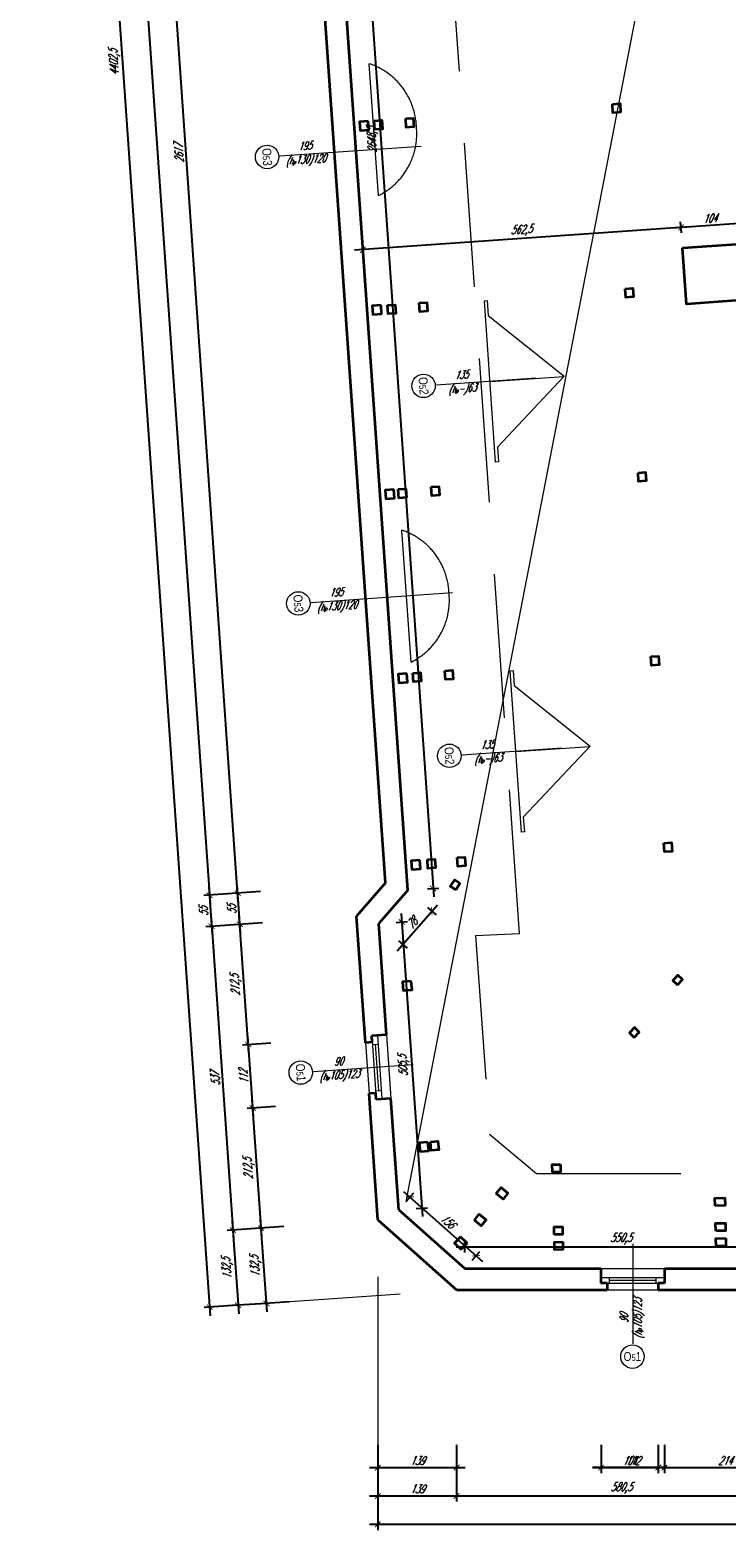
# Model space of a CAD drawing. Header units: millimetres. Extents: x 402 to 79005, y -7782 to 89952.
# Tile 1 of 256: x 21467 to 22695, y 6156 to 8801. Entities that reach past the tile are written whole.
import ezdxf

# ---------------------------------------------------------------- set-up
doc = ezdxf.new("R2010")
doc.units = ezdxf.units.MM
doc.header["$LTSCALE"] = 10
doc.linetypes.add('DASHED', pattern=[19.05, 12.7, -6.35])
doc.layers.get('0').update_dxf_attribs({"lineweight": 0})
doc.layers.get('Defpoints').update_dxf_attribs({"color": 253})
for name, color, linetype, lineweight in [('01-2_konstrukcja dachu', 253, 'Continuous', 35), ('01_ściany', 253, 'Continuous', 35), ('03-01_okna', 253, 'Continuous', 15), ('04-1_widok', 253, 'Continuous', 5), ('04-2_nad', 253, 'DASHED', 5), ('05-01_wymiary', 253, 'Continuous', 5), ('05-03_opis', 253, 'Continuous', 5)]:
    doc.layers.add(name, color=color, linetype=linetype, lineweight=lineweight)
doc.styles.add('ariel', font='ARIAL.TTF', dxfattribs={"width": 0.8})
doc.styles.add('ariel_wym', font='simplex.shx', dxfattribs={"width": 0.65, "oblique": 25})
doc.dimstyles.new('ariel 50', dxfattribs={"dimtxt": 15, "dimasz": 10, "dimexe": 10, "dimexo": 0, "dimgap": 5, "dimtad": 1, "dimdec": 1, "dimrnd": 0.5, "dimtxsty": 'ariel_wym', "dimblk": 'ARCHTICK', "dimcen": 2.5, "dimdle": 15, "dimazin": 0, "dimtfac": 1, "dimtdec": 1, "dimtix": 1, "dimtmove": 0, "dimatfit": 3, "dimldrblk": 'DOT', "dimfxl": 0, "dimarcsym": 0})
doc.dimstyles.new('ariel 50 wnętrze', dxfattribs={"dimtxt": 15, "dimasz": 10, "dimexe": 10, "dimexo": 0, "dimgap": 5, "dimtad": 1, "dimdec": 1, "dimrnd": 0.5, "dimtxsty": 'ariel_wym', "dimblk": 'ARCHTICK', "dimcen": 2.5, "dimdle": 15, "dimazin": 0, "dimtfac": 1, "dimtdec": 1, "dimtix": 1, "dimtmove": 0, "dimatfit": 3, "dimldrblk": 'DOT', "dimfxl": 0, "dimarcsym": 0})

# ---------------------------------------------------------------- blocks, each defined once
blk = doc.blocks.new('_ArchTick')
at = {"color": 0, "linetype": 'ByBlock', "const_width": 0.15}
blk.add_lwpolyline([(-0.5, -0.5), (0.5, 0.5)], dxfattribs=at)
blk = doc.blocks.new('*D3379')
at = {"layer": '05-01_wymiary', "color": 0, "lineweight": -2}
for p, q in [((22080.7, 6306.4), (22080.7, 6256.4)), ((22219.6, 6306.4), (22219.6, 6256.4)), ((22065.7, 6266.4), (22234.6, 6266.4))]:
    blk.add_line(p, q, dxfattribs=at)
at = {"layer": 'Defpoints', "color": 0, "lineweight": 0}
for p in [(22080.7, 6702.9), (22219.6, 6579.6), (22219.6, 6266.4)]:
    blk.add_point(p, dxfattribs=at)
at = {"layer": '05-01_wymiary', "color": 0, "lineweight": -2, "xscale": 10, "yscale": 10, "zscale": 10, "rotation": 180}
blk.add_blockref('_ArchTick', (22080.7, 6266.4), dxfattribs=at)
at = {"layer": '05-01_wymiary', "color": 0, "lineweight": -2, "xscale": 10, "yscale": 10, "zscale": 10}
blk.add_blockref('_ArchTick', (22219.6, 6266.4), dxfattribs=at)
at = {"layer": '05-01_wymiary', "color": 0, "insert": (22150.1, 6278.9), "char_height": 15, "attachment_point": 5, "style": 'ariel_wym'}
blk.add_mtext('139', dxfattribs=at)
blk = doc.blocks.new('_Dot')
at = {"color": 0, "linetype": 'ByBlock', "lineweight": -2}
blk.add_line((-0.5, 0), (-1, 0), dxfattribs=at)
at = {"color": 0, "linetype": 'ByBlock', "const_width": 0.5}
blk.add_lwpolyline([(-0.25, 0, 1), (0.25, 0, 1)], format="xyb", close=True, dxfattribs=at)
blk = doc.blocks.new('*D3380')
at = {"layer": '05-01_wymiary', "color": 0, "lineweight": -2}
for p, q in [((22474.2, 6306.4), (22474.2, 6256.4)), ((22575.2, 6306.4), (22575.2, 6256.4)), ((22590.2, 6266.4), (22459.2, 6266.4))]:
    blk.add_line(p, q, dxfattribs=at)
at = {"layer": 'Defpoints', "color": 0, "lineweight": 0}
for p in [(22474.2, 6617.6), (22575.2, 6579.6), (22474.2, 6266.4)]:
    blk.add_point(p, dxfattribs=at)
at = {"layer": '05-01_wymiary', "color": 0, "lineweight": -2, "xscale": 10, "yscale": 10, "zscale": 10, "rotation": 180}
blk.add_blockref('_ArchTick', (22474.2, 6266.4), dxfattribs=at)
at = {"layer": '05-01_wymiary', "color": 0, "lineweight": -2, "xscale": 10, "yscale": 10, "zscale": 10}
blk.add_blockref('_ArchTick', (22575.2, 6266.4), dxfattribs=at)
at = {"layer": '05-01_wymiary', "color": 0, "insert": (22524.7, 6278.9), "char_height": 15, "attachment_point": 5, "style": 'ariel_wym'}
blk.add_mtext('101', dxfattribs=at)
blk = doc.blocks.new('*D3381')
at = {"layer": '05-01_wymiary', "color": 0, "lineweight": -2}
for p, q in [((22474.2, 6306.4), (22474.2, 6256.4)), ((22586.2, 6306.4), (22586.2, 6256.4)), ((22459.2, 6266.4), (22601.2, 6266.4))]:
    blk.add_line(p, q, dxfattribs=at)
at = {"layer": 'Defpoints', "color": 0, "lineweight": 0}
for p in [(22474.2, 6617.6), (22586.2, 6617.6), (22586.2, 6266.4)]:
    blk.add_point(p, dxfattribs=at)
at = {"layer": '05-01_wymiary', "color": 0, "lineweight": -2, "xscale": 10, "yscale": 10, "zscale": 10, "rotation": 180}
blk.add_blockref('_ArchTick', (22474.2, 6266.4), dxfattribs=at)
at = {"layer": '05-01_wymiary', "color": 0, "lineweight": -2, "xscale": 10, "yscale": 10, "zscale": 10}
blk.add_blockref('_ArchTick', (22586.2, 6266.4), dxfattribs=at)
at = {"layer": '05-01_wymiary', "color": 0, "insert": (22530.2, 6278.9), "char_height": 15, "attachment_point": 5, "style": 'ariel_wym'}
blk.add_mtext('112', dxfattribs=at)
blk = doc.blocks.new('*D3382')
at = {"layer": '05-01_wymiary', "color": 0, "lineweight": -2}
for p, q in [((22586.2, 6306.4), (22586.2, 6256.4)), ((22800.3, 6306.4), (22800.3, 6256.4)), ((22571.2, 6266.4), (22815.3, 6266.4))]:
    blk.add_line(p, q, dxfattribs=at)
at = {"layer": 'Defpoints', "color": 0, "lineweight": 0}
for p in [(22586.2, 6617.6), (22800.3, 6579.6), (22800.3, 6266.4)]:
    blk.add_point(p, dxfattribs=at)
at = {"layer": '05-01_wymiary', "color": 0, "lineweight": -2, "xscale": 10, "yscale": 10, "zscale": 10, "rotation": 180}
blk.add_blockref('_ArchTick', (22586.2, 6266.4), dxfattribs=at)
at = {"layer": '05-01_wymiary', "color": 0, "lineweight": -2, "xscale": 10, "yscale": 10, "zscale": 10}
blk.add_blockref('_ArchTick', (22800.3, 6266.4), dxfattribs=at)
at = {"layer": '05-01_wymiary', "color": 0, "insert": (22693.2, 6278.9), "char_height": 15, "attachment_point": 5, "style": 'ariel_wym'}
blk.add_mtext('214', dxfattribs=at)
blk = doc.blocks.new('*D3394')
at = {"layer": '05-01_wymiary', "color": 0, "lineweight": -2}
for p, q in [((22080.7, 6256.4), (22080.7, 6206.4)), ((22219.6, 6256.4), (22219.6, 6206.4)), ((22065.7, 6216.4), (22234.6, 6216.4))]:
    blk.add_line(p, q, dxfattribs=at)
at = {"layer": 'Defpoints', "color": 0, "lineweight": 0}
for p in [(22080.7, 6702.9), (22219.6, 6579.6), (22219.6, 6216.4)]:
    blk.add_point(p, dxfattribs=at)
at = {"layer": '05-01_wymiary', "color": 0, "lineweight": -2, "xscale": 10, "yscale": 10, "zscale": 10, "rotation": 180}
blk.add_blockref('_ArchTick', (22080.7, 6216.4), dxfattribs=at)
at = {"layer": '05-01_wymiary', "color": 0, "lineweight": -2, "xscale": 10, "yscale": 10, "zscale": 10}
blk.add_blockref('_ArchTick', (22219.6, 6216.4), dxfattribs=at)
at = {"layer": '05-01_wymiary', "color": 0, "insert": (22150.1, 6228.9), "char_height": 15, "attachment_point": 5, "style": 'ariel_wym'}
blk.add_mtext('139', dxfattribs=at)
blk = doc.blocks.new('*D3395')
at = {"layer": '05-01_wymiary', "color": 0, "lineweight": -2}
for p, q in [((22219.6, 6256.4), (22219.6, 6206.4)), ((22800.3, 6256.4), (22800.3, 6206.4)), ((22204.6, 6216.4), (22815.3, 6216.4))]:
    blk.add_line(p, q, dxfattribs=at)
at = {"layer": 'Defpoints', "color": 0, "lineweight": 0}
for p in [(22219.6, 6579.6), (22800.3, 6579.6), (22800.3, 6216.4)]:
    blk.add_point(p, dxfattribs=at)
at = {"layer": '05-01_wymiary', "color": 0, "lineweight": -2, "xscale": 10, "yscale": 10, "zscale": 10, "rotation": 180}
blk.add_blockref('_ArchTick', (22219.6, 6216.4), dxfattribs=at)
at = {"layer": '05-01_wymiary', "color": 0, "lineweight": -2, "xscale": 10, "yscale": 10, "zscale": 10}
blk.add_blockref('_ArchTick', (22800.3, 6216.4), dxfattribs=at)
at = {"layer": '05-01_wymiary', "color": 0, "insert": (22509.9, 6230.3), "char_height": 15, "attachment_point": 5, "style": 'ariel_wym'}
blk.add_mtext('580,5', dxfattribs=at)
blk = doc.blocks.new('*D3405')
at = {"layer": '05-01_wymiary', "color": 0, "lineweight": -2}
for p, q in [((22080.7, 6206.4), (22080.7, 6156.4)), ((27686.2, 6206.4), (27686.2, 6156.4)), ((22065.7, 6166.4), (27701.2, 6166.4))]:
    blk.add_line(p, q, dxfattribs=at)
at = {"layer": 'Defpoints', "color": 0, "lineweight": 0}
for p in [(22080.7, 6702.9), (27686.2, 6611.8), (27686.2, 6166.4)]:
    blk.add_point(p, dxfattribs=at)
at = {"layer": '05-01_wymiary', "color": 0, "lineweight": -2, "xscale": 10, "yscale": 10, "zscale": 10, "rotation": 180}
blk.add_blockref('_ArchTick', (22080.7, 6166.4), dxfattribs=at)
at = {"layer": '05-01_wymiary', "color": 0, "lineweight": -2, "xscale": 10, "yscale": 10, "zscale": 10}
blk.add_blockref('_ArchTick', (27686.2, 6166.4), dxfattribs=at)
at = {"layer": '05-01_wymiary', "color": 0, "insert": (24883.5, 6180.3), "char_height": 15, "attachment_point": 5, "style": 'ariel_wym'}
blk.add_mtext('5605,5', dxfattribs=at)
blk = doc.blocks.new('*D3505')
at = {"layer": '05-01_wymiary', "color": 0, "lineweight": -2}
for p, q in [((21914.8, 6691.3), (21865, 6687.8)), ((21885.3, 6541.2), (21873.9, 6703.5)), ((21924.1, 6558.9), (21874.2, 6555.4))]:
    blk.add_line(p, q, dxfattribs=at)
at = {"layer": 'Defpoints', "color": 0, "lineweight": 0}
for p in [(22080.7, 6702.9), (21874.9, 6688.5), (22219.6, 6579.6)]:
    blk.add_point(p, dxfattribs=at)
at = {"layer": '05-01_wymiary', "color": 0, "lineweight": -2, "xscale": 10, "yscale": 10, "zscale": 10}
for p, rotation in [((21874.9, 6688.5), 94.0000000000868), ((21884.2, 6556.1), 274.0000000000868)]:
    blk.add_blockref('_ArchTick', p, dxfattribs=dict(at, rotation=rotation))
at = {"layer": '05-01_wymiary', "color": 0, "insert": (21865.7, 6621.4), "char_height": 15, "attachment_point": 5, "rotation": 94, "style": 'ariel_wym'}
blk.add_mtext('132,5', dxfattribs=at)
blk = doc.blocks.new('*D3506')
at = {"layer": '05-01_wymiary', "color": 0, "lineweight": -2}
for p, q in [((21900, 6903.2), (21850.2, 6899.7)), ((21876, 6673.6), (21859.1, 6915.3)), ((21914.8, 6691.3), (21865, 6687.8))]:
    blk.add_line(p, q, dxfattribs=at)
at = {"layer": 'Defpoints', "color": 0, "lineweight": 0}
for p in [(22103.8, 6917.4), (21860.1, 6900.4), (22080.7, 6702.9)]:
    blk.add_point(p, dxfattribs=at)
at = {"layer": '05-01_wymiary', "color": 0, "lineweight": -2, "xscale": 10, "yscale": 10, "zscale": 10}
for p, rotation in [((21860.1, 6900.4), 94.00000000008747), ((21874.9, 6688.5), 274.0000000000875)]:
    blk.add_blockref('_ArchTick', p, dxfattribs=dict(at, rotation=rotation))
at = {"layer": '05-01_wymiary', "color": 0, "insert": (21853.6, 6793.5), "char_height": 15, "attachment_point": 5, "rotation": 94, "style": 'ariel_wym'}
blk.add_mtext('212,5', dxfattribs=at)
blk = doc.blocks.new('*D3507')
at = {"layer": '05-01_wymiary', "color": 0, "lineweight": -2}
for p, q in [((21892.2, 7014.9), (21842.3, 7011.4)), ((21861.2, 6885.4), (21851.3, 7027.1)), ((21900, 6903.2), (21850.2, 6899.7))]:
    blk.add_line(p, q, dxfattribs=at)
at = {"layer": 'Defpoints', "color": 0, "lineweight": 0}
for p in [(21852.3, 7012.1), (22096, 7029.1), (22103.8, 6917.4)]:
    blk.add_point(p, dxfattribs=at)
at = {"layer": '05-01_wymiary', "color": 0, "lineweight": -2, "xscale": 10, "yscale": 10, "zscale": 10}
for p, rotation in [((21852.3, 7012.1), 94.00000000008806), ((21860.1, 6900.4), 274.0000000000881)]:
    blk.add_blockref('_ArchTick', p, dxfattribs=dict(at, rotation=rotation))
at = {"layer": '05-01_wymiary', "color": 0, "insert": (21843.8, 6955.4), "char_height": 15, "attachment_point": 5, "rotation": 94, "style": 'ariel_wym'}
blk.add_mtext('112', dxfattribs=at)
blk = doc.blocks.new('*D3508')
at = {"layer": '05-01_wymiary', "color": 0, "lineweight": -2}
for p, q in [((21877.4, 7227), (21827.5, 7223.5)), ((21853.4, 6997.1), (21836.4, 7239.1)), ((21892.2, 7014.9), (21842.3, 7011.4))]:
    blk.add_line(p, q, dxfattribs=at)
at = {"layer": 'Defpoints', "color": 0, "lineweight": 0}
for p in [(21837.5, 7224.2), (22043.3, 7238.6), (22096, 7029.1)]:
    blk.add_point(p, dxfattribs=at)
at = {"layer": '05-01_wymiary', "color": 0, "lineweight": -2, "xscale": 10, "yscale": 10, "zscale": 10}
for p, rotation in [((21837.5, 7224.2), 94.00000000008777), ((21852.3, 7012.1), 274.0000000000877)]:
    blk.add_blockref('_ArchTick', p, dxfattribs=dict(at, rotation=rotation))
at = {"layer": '05-01_wymiary', "color": 0, "insert": (21831, 7117.2), "char_height": 15, "attachment_point": 5, "rotation": 94, "style": 'ariel_wym'}
blk.add_mtext('212,5', dxfattribs=at)
blk = doc.blocks.new('*D3509')
at = {"layer": '05-01_wymiary', "color": 0, "lineweight": -2}
for p, q in [((21873.6, 7281.8), (21823.7, 7278.3)), ((21838.5, 7209.2), (21832.6, 7294)), ((21877.4, 7227), (21827.5, 7223.5))]:
    blk.add_line(p, q, dxfattribs=at)
at = {"layer": 'Defpoints', "color": 0, "lineweight": 0}
for p in [(21833.7, 7279), (22094.3, 7297.3), (22043.3, 7238.6)]:
    blk.add_point(p, dxfattribs=at)
at = {"layer": '05-01_wymiary', "color": 0, "lineweight": -2, "xscale": 10, "yscale": 10, "zscale": 10}
for p, rotation in [((21833.7, 7279), 94.00000000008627), ((21837.5, 7224.2), 274.0000000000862)]:
    blk.add_blockref('_ArchTick', p, dxfattribs=dict(at, rotation=rotation))
at = {"layer": '05-01_wymiary', "color": 0, "insert": (21823.1, 7250.7), "char_height": 15, "attachment_point": 5, "rotation": 94, "style": 'ariel_wym'}
blk.add_mtext('55', dxfattribs=at)
blk = doc.blocks.new('*D3510')
at = {"layer": '05-01_wymiary', "color": 0, "lineweight": -2}
for p, q in [((21691, 9892.4), (21641.1, 9889)), ((21834.7, 7264.1), (21650.1, 9904.6)), ((21873.6, 7281.8), (21823.7, 7278.3))]:
    blk.add_line(p, q, dxfattribs=at)
at = {"layer": 'Defpoints', "color": 0, "lineweight": 0}
for p in [(21911.7, 9907.9), (21651.1, 9889.7), (22094.3, 7297.3)]:
    blk.add_point(p, dxfattribs=at)
at = {"layer": '05-01_wymiary', "color": 0, "lineweight": -2, "xscale": 10, "yscale": 10, "zscale": 10}
for p, rotation in [((21651.1, 9889.7), 94.00000000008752), ((21833.7, 7279), 274.0000000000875)]:
    blk.add_blockref('_ArchTick', p, dxfattribs=dict(at, rotation=rotation))
at = {"layer": '05-01_wymiary', "color": 0, "insert": (21729.9, 8583.5), "char_height": 15, "attachment_point": 5, "rotation": 94, "style": 'ariel_wym'}
blk.add_mtext('2617', dxfattribs=at)
blk = doc.blocks.new('*D3520')
at = {"layer": '05-01_wymiary', "color": 0, "lineweight": -2}
for p, q in [((21594.2, 10559.4), (21544.4, 10555.9)), ((21553.3, 10571.6), (21784.8, 7260.6)), ((21823.7, 7278.3), (21773.8, 7274.8))]:
    blk.add_line(p, q, dxfattribs=at)
at = {"layer": 'Defpoints', "color": 0, "lineweight": 0}
for p in [(21882.7, 10579.6), (21783.8, 7275.5), (22094.3, 7297.3)]:
    blk.add_point(p, dxfattribs=at)
at = {"layer": '05-01_wymiary', "color": 0, "lineweight": -2, "xscale": 10, "yscale": 10, "zscale": 10}
for p, rotation in [((21554.3, 10556.6), 94.00000000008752), ((21783.8, 7275.5), 274.0000000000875)]:
    blk.add_blockref('_ArchTick', p, dxfattribs=dict(at, rotation=rotation))
at = {"layer": '05-01_wymiary', "color": 0, "insert": (21656.6, 8915.2), "char_height": 15, "attachment_point": 5, "rotation": 94, "style": 'ariel_wym'}
blk.add_mtext('3289', dxfattribs=at)
blk = doc.blocks.new('*D3521')
at = {"layer": '05-01_wymiary', "color": 0, "lineweight": -2}
for p, q in [((21823.7, 7278.3), (21773.8, 7274.8)), ((21782.7, 7290.5), (21788.7, 7205.7)), ((21827.5, 7223.5), (21777.6, 7220))]:
    blk.add_line(p, q, dxfattribs=at)
at = {"layer": 'Defpoints', "color": 0, "lineweight": 0}
for p in [(22094.3, 7297.3), (21787.6, 7220.7), (22043.3, 7238.6)]:
    blk.add_point(p, dxfattribs=at)
at = {"layer": '05-01_wymiary', "color": 0, "lineweight": -2, "xscale": 10, "yscale": 10, "zscale": 10}
for p, rotation in [((21783.8, 7275.5), 94.00000000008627), ((21787.6, 7220.7), 274.0000000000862)]:
    blk.add_blockref('_ArchTick', p, dxfattribs=dict(at, rotation=rotation))
at = {"layer": '05-01_wymiary', "color": 0, "insert": (21773.2, 7247.2), "char_height": 15, "attachment_point": 5, "rotation": 94, "style": 'ariel_wym'}
blk.add_mtext('55', dxfattribs=at)
blk = doc.blocks.new('*D3522')
at = {"layer": '05-01_wymiary', "color": 0, "lineweight": -2}
for p, q in [((21827.5, 7223.5), (21777.6, 7220)), ((21786.6, 7235.6), (21826.1, 6670.1)), ((21865, 6687.8), (21815.1, 6684.4))]:
    blk.add_line(p, q, dxfattribs=at)
at = {"layer": 'Defpoints', "color": 0, "lineweight": 0}
for p in [(22043.3, 7238.6), (22080.7, 6702.9), (21825.1, 6685.1)]:
    blk.add_point(p, dxfattribs=at)
at = {"layer": '05-01_wymiary', "color": 0, "lineweight": -2, "xscale": 10, "yscale": 10, "zscale": 10}
for p, rotation in [((21787.6, 7220.7), 94.00000000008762), ((21825.1, 6685.1), 274.0000000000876)]:
    blk.add_blockref('_ArchTick', p, dxfattribs=dict(at, rotation=rotation))
at = {"layer": '05-01_wymiary', "color": 0, "insert": (21793.9, 6952), "char_height": 15, "attachment_point": 5, "rotation": 94, "style": 'ariel_wym'}
blk.add_mtext('537', dxfattribs=at)
blk = doc.blocks.new('*D3523')
at = {"layer": '05-01_wymiary', "color": 0, "lineweight": -2}
for p, q in [((21824, 6700), (21835.4, 6537.7)), ((21865, 6687.8), (21815.1, 6684.4)), ((21874.2, 6555.4), (21824.4, 6552))]:
    blk.add_line(p, q, dxfattribs=at)
at = {"layer": 'Defpoints', "color": 0, "lineweight": 0}
for p in [(22080.7, 6702.9), (22219.6, 6579.6), (21834.3, 6552.7)]:
    blk.add_point(p, dxfattribs=at)
at = {"layer": '05-01_wymiary', "color": 0, "lineweight": -2, "xscale": 10, "yscale": 10, "zscale": 10}
for p, rotation in [((21825.1, 6685.1), 94.00000000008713), ((21834.3, 6552.7), 274.0000000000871)]:
    blk.add_blockref('_ArchTick', p, dxfattribs=dict(at, rotation=rotation))
at = {"layer": '05-01_wymiary', "color": 0, "insert": (21815.8, 6617.9), "char_height": 15, "attachment_point": 5, "rotation": 94, "style": 'ariel_wym'}
blk.add_mtext('132,5', dxfattribs=at)
blk = doc.blocks.new('*D3524')
at = {"layer": '05-01_wymiary', "color": 0, "lineweight": -2}
for p, q in [((21785.5, 6534.2), (21476.3, 10956.1)), ((21517.2, 10943.9), (21467.4, 10940.4)), ((21824.4, 6552), (21774.5, 6548.5))]:
    blk.add_line(p, q, dxfattribs=at)
at = {"layer": 'Defpoints', "color": 0, "lineweight": 0}
for p in [(21837.7, 10966.3), (21477.3, 10941.1), (22219.6, 6579.6)]:
    blk.add_point(p, dxfattribs=at)
at = {"layer": '05-01_wymiary', "color": 0, "lineweight": -2, "xscale": 10, "yscale": 10, "zscale": 10}
for p, rotation in [((21477.3, 10941.1), 94.00000000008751), ((21784.4, 6549.2), 274.0000000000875)]:
    blk.add_blockref('_ArchTick', p, dxfattribs=dict(at, rotation=rotation))
at = {"layer": '05-01_wymiary', "color": 0, "insert": (21617, 8744.2), "char_height": 15, "attachment_point": 5, "rotation": 94, "style": 'ariel_wym'}
blk.add_mtext('4402,5', dxfattribs=at)
blk = doc.blocks.new('*D3552')
at = {"layer": '05-01_wymiary', "color": 0, "lineweight": -2}
for p, q in [((22234, 6645.8), (22234, 6665.8)), ((22784.6, 6645.8), (22784.6, 6665.8)), ((22219, 6655.8), (22799.6, 6655.8))]:
    blk.add_line(p, q, dxfattribs=at)
at = {"layer": 'Defpoints', "color": 0, "lineweight": 0}
for p in [(22784.6, 6655.8), (22234, 6617.6), (22784.6, 6617.6)]:
    blk.add_point(p, dxfattribs=at)
at = {"layer": '05-01_wymiary', "color": 0, "lineweight": -2, "xscale": 10, "yscale": 10, "zscale": 10, "rotation": 180}
blk.add_blockref('_ArchTick', (22234, 6655.8), dxfattribs=at)
at = {"layer": '05-01_wymiary', "color": 0, "lineweight": -2, "xscale": 10, "yscale": 10, "zscale": 10}
blk.add_blockref('_ArchTick', (22784.6, 6655.8), dxfattribs=at)
at = {"layer": '05-01_wymiary', "color": 0, "insert": (22509.3, 6669.7), "char_height": 15, "attachment_point": 5, "style": 'ariel_wym'}
blk.add_mtext('550,5', dxfattribs=at)
blk = doc.blocks.new('*D3709')
at = {"layer": '05-01_wymiary', "color": 0, "lineweight": -2}
for p, q in [((21992.3, 9944.3), (22179.2, 7272.4)), ((21983.4, 9928.7), (22003.4, 9930.1)), ((22168.2, 7286.6), (22188.1, 7288))]:
    blk.add_line(p, q, dxfattribs=at)
at = {"layer": 'Defpoints', "color": 0, "lineweight": 0}
for p in [(21948.6, 9926.2), (22133.3, 7284.2), (22178.1, 7287.3)]:
    blk.add_point(p, dxfattribs=at)
at = {"layer": '05-01_wymiary', "color": 0, "lineweight": -2, "xscale": 10, "yscale": 10, "zscale": 10}
for p, rotation in [((21993.4, 9929.4), 94.00000000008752), ((22178.1, 7287.3), 274.0000000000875)]:
    blk.add_blockref('_ArchTick', p, dxfattribs=dict(at, rotation=rotation))
at = {"layer": '05-01_wymiary', "color": 0, "insert": (22071.9, 8607.4), "char_height": 15, "attachment_point": 5, "rotation": 94, "style": 'ariel_wym'}
blk.add_mtext('2648,5', dxfattribs=at)
blk = doc.blocks.new('*D3710')
at = {"layer": '05-01_wymiary', "color": 0, "lineweight": -2}
for p, q in [((22114.9, 7177.3), (22185.6, 7258.6)), ((22168.2, 7253.9), (22183.3, 7240.7)), ((22117.2, 7195.2), (22132.3, 7182))]:
    blk.add_line(p, q, dxfattribs=at)
at = {"layer": 'Defpoints', "color": 0, "lineweight": 0}
for p in [(22133.3, 7284.2), (22175.8, 7247.3), (22082.3, 7225.5)]:
    blk.add_point(p, dxfattribs=at)
at = {"layer": '05-01_wymiary', "color": 0, "lineweight": -2, "xscale": 10, "yscale": 10, "zscale": 10}
for p, rotation in [((22175.8, 7247.3), 48.99999999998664), ((22124.7, 7188.6), 228.9999999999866)]:
    blk.add_blockref('_ArchTick', p, dxfattribs=dict(at, rotation=rotation))
at = {"layer": '05-01_wymiary', "color": 0, "insert": (22140.8, 7226.1), "char_height": 15, "attachment_point": 5, "rotation": 49, "style": 'ariel_wym'}
blk.add_mtext('78', dxfattribs=at)
blk = doc.blocks.new('*D3711')
at = {"layer": '05-01_wymiary', "color": 0, "lineweight": -2}
for p, q in [((22113, 7227.7), (22132.9, 7229)), ((22121.9, 7243.3), (22159.3, 6708.9)), ((22148.2, 6723.2), (22168.2, 6724.6))]:
    blk.add_line(p, q, dxfattribs=at)
at = {"layer": 'Defpoints', "color": 0, "lineweight": 0}
for p in [(22082.3, 7225.5), (22117.5, 6721), (22158.2, 6723.9)]:
    blk.add_point(p, dxfattribs=at)
at = {"layer": '05-01_wymiary', "color": 0, "lineweight": -2, "xscale": 10, "yscale": 10, "zscale": 10}
for p, rotation in [((22122.9, 7228.3), 94.00000000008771), ((22158.2, 6723.9), 274.0000000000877)]:
    blk.add_blockref('_ArchTick', p, dxfattribs=dict(at, rotation=rotation))
at = {"layer": '05-01_wymiary', "color": 0, "insert": (22126.7, 6975.1), "char_height": 15, "attachment_point": 5, "rotation": 94, "style": 'ariel_wym'}
blk.add_mtext('505,5', dxfattribs=at)
blk = doc.blocks.new('*D3712')
at = {"layer": '05-01_wymiary', "color": 0, "lineweight": -2}
for p, q in [((22126.1, 6753.3), (22265, 6629.9)), ((22130.7, 6735.8), (22144, 6750.8)), ((22247.1, 6632.4), (22260.4, 6647.3))]:
    blk.add_line(p, q, dxfattribs=at)
at = {"layer": 'Defpoints', "color": 0, "lineweight": 0}
for p in [(22117.5, 6721), (22253.8, 6639.8), (22234, 6617.6)]:
    blk.add_point(p, dxfattribs=at)
at = {"layer": '05-01_wymiary', "color": 0, "lineweight": -2, "xscale": 10, "yscale": 10, "zscale": 10}
for p, rotation in [((22137.3, 6743.3), 138.386782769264), ((22253.8, 6639.8), 318.386782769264)]:
    blk.add_blockref('_ArchTick', p, dxfattribs=dict(at, rotation=rotation))
at = {"layer": '05-01_wymiary', "color": 0, "insert": (22203.8, 6700.9), "char_height": 15, "attachment_point": 5, "rotation": 318.3868, "style": 'ariel_wym'}
blk.add_mtext('156', dxfattribs=at)
blk = doc.blocks.new('*D3713')
at = {"layer": '05-01_wymiary', "color": 0, "lineweight": -2}
for p, q in [((22616, 8443), (22614.6, 8462.9)), ((22719.6, 8450.2), (22718.2, 8470.1)), ((22600.3, 8451.9), (22733.8, 8461.2))]:
    blk.add_line(p, q, dxfattribs=at)
at = {"layer": 'Defpoints', "color": 0, "lineweight": 0}
for p in [(22718.9, 8460.2), (22617.8, 8416.8), (22721.4, 8424)]:
    blk.add_point(p, dxfattribs=at)
at = {"layer": '05-01_wymiary', "color": 0, "lineweight": -2, "xscale": 10, "yscale": 10, "zscale": 10}
for p, rotation in [((22718.9, 8460.2), 4.000000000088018), ((22615.3, 8452.9), 184.000000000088)]:
    blk.add_blockref('_ArchTick', p, dxfattribs=dict(at, rotation=rotation))
at = {"layer": '05-01_wymiary', "color": 0, "insert": (22666.2, 8469), "char_height": 15, "attachment_point": 5, "rotation": 4, "style": 'ariel_wym'}
blk.add_mtext('104', dxfattribs=at)
blk = doc.blocks.new('*D3715')
at = {"layer": '05-01_wymiary', "color": 0, "lineweight": -2}
for p, q in [((22616, 8443), (22614.6, 8462.9)), ((22630.3, 8454), (22039.4, 8412.7)), ((22055, 8403.7), (22053.6, 8423.7))]:
    blk.add_line(p, q, dxfattribs=at)
at = {"layer": 'Defpoints', "color": 0, "lineweight": 0}
for p in [(22054.3, 8413.7), (22617.8, 8416.8), (22057.8, 8364.5)]:
    blk.add_point(p, dxfattribs=at)
at = {"layer": '05-01_wymiary', "color": 0, "lineweight": -2, "xscale": 10, "yscale": 10, "zscale": 10}
for p, rotation in [((22615.3, 8452.9), 4.000000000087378), ((22054.3, 8413.7), 184.0000000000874)]:
    blk.add_blockref('_ArchTick', p, dxfattribs=dict(at, rotation=rotation))
at = {"layer": '05-01_wymiary', "color": 0, "insert": (22333.8, 8447.2), "char_height": 15, "attachment_point": 5, "rotation": 4, "style": 'ariel_wym'}
blk.add_mtext('562,5', dxfattribs=at)

msp = doc.modelspace()

# ---------------------------------------------------------------- linework, layer by layer
at = {"layer": '01-2_konstrukcja dachu'}
for points in [[(22494.244, 8670.376), (22507.711, 8671.318), (22508.793, 8655.856), (22495.326, 8654.913)], [(22063.642, 8640.082), (22048.18, 8638.999), (22049.262, 8623.537), (22064.724, 8624.619)], [(22074.329, 8640.83), (22087.796, 8641.772), (22088.878, 8626.31), (22075.411, 8625.368)], [(22129.793, 8644.713), (22143.26, 8645.655), (22144.342, 8630.193), (22130.875, 8629.25)], [(22517.046, 8344.673), (22530.513, 8345.616), (22531.595, 8330.153), (22518.128, 8329.211)], [(22086.339, 8315.875), (22070.877, 8314.793), (22071.959, 8299.33), (22087.421, 8300.413)], [(22097.594, 8315.661), (22111.061, 8316.603), (22112.144, 8301.141), (22098.677, 8300.198)], [(22153.855, 8319.599), (22167.322, 8320.542), (22168.404, 8305.08), (22154.937, 8304.137)], [(22539.464, 8020.447), (22552.931, 8021.39), (22554.014, 8005.927), (22540.547, 8004.985)], [(22109.106, 7990.671), (22093.643, 7989.589), (22094.726, 7974.126), (22110.188, 7975.209)], [(22116.8, 7991.21), (22130.267, 7992.152), (22131.349, 7976.69), (22117.882, 7975.747)], [(22175.01, 7995.285), (22188.477, 7996.228), (22189.559, 7980.765), (22176.092, 7979.823)], [(22562.161, 7696.24), (22575.628, 7697.183), (22576.711, 7681.721), (22563.244, 7680.778)], [(22199.094, 7671.175), (22212.561, 7672.118), (22213.644, 7656.656), (22200.176, 7655.713)], [(22131.802, 7666.464), (22116.34, 7665.382), (22117.423, 7649.92), (22132.885, 7651.002)], [(22142.489, 7667.213), (22155.957, 7668.155), (22157.039, 7652.693), (22143.572, 7651.75)], [(22585.191, 7367.273), (22598.658, 7368.216), (22599.741, 7352.754), (22586.274, 7351.811)], [(22154.849, 7337.27), (22139.386, 7336.188), (22140.469, 7320.726), (22155.931, 7321.808)], [(22168.014, 7338.192), (22181.481, 7339.135), (22182.564, 7323.673), (22169.097, 7322.73)], [(22220.73, 7341.882), (22234.197, 7342.825), (22235.28, 7327.363), (22221.813, 7326.42)], [(22218.018, 7285.243), (22225.232, 7296.058), (22215.664, 7302.439), (22208.451, 7291.624)], [(22139.544, 7124.272), (22124.111, 7122.831), (22125.551, 7107.398), (22140.984, 7108.839)], [(22608.888, 7117.386), (22617.941, 7126.716), (22609.687, 7134.724), (22600.634, 7125.395)], [(22532.555, 7024.852), (22541.608, 7034.182), (22533.355, 7042.19), (22524.302, 7032.86)], [(22169.067, 6840.286), (22153.634, 6838.846), (22155.075, 6823.413), (22170.508, 6824.853)], [(22173.305, 6840.682), (22186.747, 6841.937), (22188.187, 6826.504), (22174.746, 6825.249)], [(22402.69, 6800.943), (22402.991, 6787.446), (22388.495, 6787.123), (22388.194, 6800.619)], [(22289.502, 6749.513), (22298.065, 6759.949), (22310.048, 6750.117), (22301.484, 6739.681)], [(22675.384, 6727.999), (22675.083, 6741.496), (22692.579, 6741.886), (22692.88, 6728.389)], [(22251.01, 6702.601), (22259.573, 6713.038), (22271.556, 6703.206), (22262.993, 6692.769)], [(22391.823, 6677.225), (22391.523, 6690.722), (22406.019, 6691.045), (22406.32, 6677.548)], [(22676.372, 6683.675), (22676.071, 6697.171), (22693.567, 6697.561), (22693.868, 6684.065)], [(22226.512, 6673.152), (22215.833, 6661.918), (22227.067, 6651.239), (22237.746, 6662.473)], [(22406.614, 6664.379), (22406.914, 6650.882), (22392.418, 6650.559), (22392.117, 6664.056)], [(22694.162, 6670.895), (22694.463, 6657.399), (22676.967, 6657.009), (22676.666, 6670.505)]]:
    msp.add_lwpolyline(points, close=True, dxfattribs=at)
at = {"layer": '01_ściany'}
for p, q in [((22133.299, 7284.207), (21948.55, 9926.236)), ((22094.294, 7297.258), (21911.741, 9907.883)), ((22094.294, 7297.258), (22043.264, 7238.556)), ((22094.294, 7297.258), (22043.264, 7238.556)), ((22133.299, 7284.207), (22082.27, 7225.505)), ((22058.861, 7015.515), (22043.264, 7238.556)), ((22096.001, 7029.139), (22082.27, 7225.505)), ((22070.832, 7016.352), (22058.861, 7015.515)), ((22096.001, 7029.139), (22070.064, 7027.325)), ((22070.832, 7016.352), (22070.064, 7027.325)), ((22077.11, 6926.571), (22065.139, 6925.734)), ((22080.719, 6702.93), (22065.139, 6925.734)), ((22077.877, 6915.598), (22077.11, 6926.571)), ((22103.814, 6917.412), (22077.877, 6915.598)), ((22117.545, 6721.046), (22103.814, 6917.412)), ((22117.545, 6721.046), (22234.012, 6617.593)), ((22080.719, 6702.93), (22219.573, 6579.593)), ((22234.012, 6617.593), (22474.16, 6617.593)), ((22474.16, 6617.593), (22474.16, 6591.593)), ((22586.16, 6617.593), (22784.56, 6617.593)), ((22586.16, 6617.593), (22586.16, 6591.593)), ((22485.16, 6591.593), (22474.16, 6591.593)), ((22485.16, 6591.593), (22485.16, 6579.593)), ((22586.16, 6591.593), (22575.16, 6591.593)), ((22575.16, 6591.593), (22575.16, 6579.593)), ((22219.573, 6579.593), (22485.16, 6579.593)), ((22575.16, 6579.593), (22800.3, 6579.593))]:
    msp.add_line(p, q, dxfattribs=at)
msp.add_lwpolyline([(22617.821, 8416.779), (22721.387, 8424.021), (22728.316, 8324.933), (22624.75, 8317.691)], close=True, dxfattribs=at)
at = {"layer": '03-01_okna'}
for p, q in [((22058.861, 7015.515), (22065.139, 6925.734)), ((22485.16, 6579.593), (22575.16, 6579.593))]:
    msp.add_line(p, q, dxfattribs=at)
at = {"layer": '03-01_okna', "linetype": 'Continuous', "lineweight": 0}
for p, q in [((22070.064, 7027.325), (22077.877, 6915.598)), ((22071.111, 7012.362), (22081.086, 7013.059)), ((22076.098, 7012.711), (22081.818, 6930.91)), ((22080.04, 7028.023), (22087.853, 6916.296)), ((22076.831, 6930.561), (22086.806, 6931.259)), ((22474.16, 6601.593), (22586.16, 6601.593)), ((22474.16, 6591.593), (22586.16, 6591.593)), ((22489.16, 6591.593), (22489.16, 6601.593)), ((22489.16, 6596.593), (22571.16, 6596.593)), ((22571.16, 6591.593), (22571.16, 6601.593))]:
    msp.add_line(p, q, dxfattribs=at)
at = {"layer": '04-1_widok'}
for p, q in [((22096.001, 7029.139), (22103.814, 6917.412)), ((22474.16, 6617.593), (22586.16, 6617.593))]:
    msp.add_line(p, q, dxfattribs=at)
at = {"layer": '04-2_nad', "ltscale": 2}
for p, q in [((22330.724, 7208.047), (22122.647, 10183.693)), ((22081.933, 8508.969), (22065.678, 8741.418)), ((22139.44, 7686.577), (22123.186, 7919.026)), ((22252.9, 7204.339), (22330.724, 7208.047)), ((22252.9, 7204.339), (22277.72, 6854.316)), ((22277.72, 6854.316), (22360.711, 6785.061)), ((22360.711, 6785.061), (22713.702, 6785.061))]:
    msp.add_line(p, q, dxfattribs=at)
at = {"layer": '04-2_nad', "ltscale": 3}
for p, q in [((22278.474, 8181.189), (22409.108, 8189.985)), ((22324.083, 7528.96), (22454.716, 7537.756))]:
    msp.add_line(p, q, dxfattribs=at)
for points in [[(22268.531, 8323.39), (22273.518, 8323.739), (22275.342, 8297.661), (22409.45, 8190.348), (22291.582, 8065.415), (22293.406, 8039.337), (22288.418, 8038.988)], [(22314.139, 7671.161), (22319.127, 7671.51), (22320.95, 7645.432), (22455.058, 7538.119), (22337.191, 7413.186), (22339.014, 7387.108), (22334.026, 7386.759)]]:
    msp.add_lwpolyline(points, close=True, dxfattribs=at)
at = {"layer": '04-2_nad', "ltscale": 2}
for centre, start, end in [((22027.043, 8625.955), 2.107181, 71.49908), ((22027.604, 8617.931), 296.50092, 5.892819), ((22084.55, 7803.563), 2.107181, 71.49908), ((22085.111, 7795.539), 296.50092, 5.892819)]:
    msp.add_arc(centre, 121.756, start, end, dxfattribs=at)
at = {"layer": '05-01_wymiary'}
for p, q in [((22080.719, 6602.93), (22080.719, 6156.406)), ((21774.473, 6548.469), (22119.816, 6572.617))]:
    msp.add_line(p, q, dxfattribs=at)
at = {"layer": '05-03_opis'}
msp.add_line((22130.67, 6735.822), (22837.822, 10383.457), dxfattribs=at)
at = {"layer": '05-03_opis', "lineweight": 0}
for p, q in [((22157.293, 8595.593), (21908.141, 8578.171)), ((22359.496, 8186.855), (22183.907, 8174.576)), ((22212.334, 7808.467), (21963.183, 7791.045)), ((22405.104, 7534.625), (22229.515, 7522.347)), ((22143.021, 6976.29), (21967.432, 6964.012)), ((22530.16, 6660.812), (22530.16, 6484.795))]:
    msp.add_line(p, q, dxfattribs=at)
for centre in [(21885.473, 8577.087), (22161.238, 8173.492), (21940.514, 7789.961), (22206.847, 7521.263), (21944.764, 6962.928), (22529.66, 6462.106)]:
    msp.add_circle(centre, 20.689, dxfattribs=at)

# ---------------------------------------------------------------- texts
at = {"layer": '05-03_opis', "lineweight": 0, "attachment_point": 5}
for s, insert, char_height, width, rotation, style in [('O{\\H0.7576x;5}3', (21885.473, 8577.087), 15.84, 75.19353, 274, 'ariel'), ('195\\P({\\H0.8333x;h\\H0.6x;p}130)120', (21952.84, 8582.37), 14.4, 62.66128, 4, 'ariel_wym'), ('135\\P({\\H0.8333x;h\\H0.6x;p}-)63', (22228.606, 8178.775), 14.4, 62.66128, 4, 'ariel_wym'), ('O{\\H0.7576x;5}2', (22161.238, 8173.492), 15.84, 75.19353, 274, 'ariel'), ('O{\\H0.7576x;5}3', (21940.514, 7789.961), 15.84, 75.19353, 274, 'ariel'), ('195\\P({\\H0.8333x;h\\H0.6x;p}130)120', (22007.881, 7795.244), 14.4, 62.66128, 4, 'ariel_wym'), ('O{\\H0.7576x;5}2', (22206.847, 7521.263), 15.84, 75.19353, 274, 'ariel'), ('135\\P({\\H0.8333x;h\\H0.6x;p}-)63', (22274.214, 7526.546), 14.4, 62.66128, 4, 'ariel_wym'), ('90\\P({\\H0.8333x;h\\H0.6x;p}105)123', (22012.131, 6968.211), 14.4, 62.66128, 4, 'ariel_wym'), ('O{\\H0.7576x;5}1', (21944.764, 6962.928), 15.84, 75.19353, 274, 'ariel'), ('90\\P({\\H0.8333x;h\\H0.6x;p}105)123', (22529.089, 6529.677), 14.4, 62.66128, 90, 'ariel_wym')]:
    msp.add_mtext(s, dxfattribs=dict(at, insert=insert, char_height=char_height, width=width, rotation=rotation, style=style))
at = {"layer": '05-03_opis', "lineweight": 0, "insert": (22529.66, 6462.106), "char_height": 15.84, "width": 75.19353, "attachment_point": 5, "style": 'ariel'}
msp.add_mtext('O{\\H0.7576x;5}1', dxfattribs=at)

# ---------------------------------------------------------------- dimensions: what is measured, and where the dimension line sits
at = {"layer": '05-01_wymiary'}
for base, p1, p2, angle, dimstyle, picture, middle in [((21477.335, 10941.098), (22219.573, 6579.593), (21837.729, 10966.299), 94, 'ariel 50', '*D3524', (21616.997, 8744.16)), ((22178.129, 7287.342), (21948.55, 9926.236), (22133.299, 7284.207), 94, 'ariel 50 wnętrze', '*D3709', (22071.86, 8607.385)), ((22718.86, 8460.168), (22617.821, 8416.779), (22721.387, 8424.021), 4, 'ariel 50 wnętrze', '*D3713', (22666.204, 8469.017)), ((22158.217, 6723.89), (22082.27, 7225.505), (22117.545, 6721.046), 94, 'ariel 50 wnętrze', '*D3711', (22126.684, 6975.148)), ((21874.947, 6688.541), (22219.573, 6579.593), (22080.719, 6702.93), 94, 'ariel 50', '*D3505', (21865.681, 6621.37))]:
    dim = msp.add_linear_dim(base=base, p1=p1, p2=p2, angle=angle, dimstyle=dimstyle, dxfattribs=at)
    dim.commit()
    dim.dimension.update_dxf_attribs({"geometry": picture, "text_midpoint": middle})
for base, p1, p2, angle, dimstyle, picture, middle in [((21783.777, 7275.545), (21882.663, 10579.601), (22094.294, 7297.258), 94, 'ariel 50', '*D3520', (21656.589, 8915.222)), ((21651.103, 9889.658), (22094.294, 7297.258), (21911.741, 9907.883), 94, 'ariel 50', '*D3510', (21729.909, 8583.473)), ((22054.317, 8413.699), (22617.821, 8416.779), (22057.76, 8364.462), 4, 'ariel 50 wnętrze', '*D3715', (22333.834, 8447.207)), ((21787.614, 7220.679), (22094.294, 7297.258), (22043.264, 7238.556), 94, 'ariel 50', '*D3521', (21773.226, 7247.24)), ((21833.655, 7279.033), (22043.264, 7238.556), (22094.294, 7297.258), 94, 'ariel 50', '*D3509', (21823.104, 7250.728)), ((21825.068, 6685.054), (22043.264, 7238.556), (22080.719, 6702.93), 94, 'ariel 50', '*D3522', (21793.872, 6951.994)), ((21837.492, 7224.167), (22096.001, 7029.139), (22043.264, 7238.556), 94, 'ariel 50', '*D3508', (21831.012, 7117.161)), ((21852.321, 7012.099), (22103.814, 6917.412), (22096.001, 7029.139), 94, 'ariel 50', '*D3507', (21843.758, 6955.364)), ((21860.134, 6900.372), (22080.719, 6702.93), (22103.814, 6917.412), 94, 'ariel 50', '*D3506', (21853.646, 6793.485)), ((21834.327, 6552.654), (22080.719, 6702.93), (22219.573, 6579.593), 94, 'ariel 50', '*D3523', (21815.803, 6617.882))]:
    dim = msp.add_linear_dim(base=base, p1=p1, p2=p2, angle=angle, dimstyle=dimstyle, override={"dimtmove": 1}, dxfattribs=at)
    dim.commit()
    dim.dimension.update_dxf_attribs({"geometry": picture, "text_midpoint": middle})
for p1, p2, distance, picture, middle in [((22082.27, 7225.505), (22133.299, 7284.207), -56.267, '*D3710', (22140.816, 7226.142)), ((22117.545, 6721.046), (22234.012, 6617.593), 29.764, '*D3712', (22203.846, 6700.918))]:
    dim = msp.add_aligned_dim(p1=p1, p2=p2, distance=distance, dimstyle='ariel 50 wnętrze', dxfattribs=at)
    dim.commit()
    dim.dimension.update_dxf_attribs({"geometry": picture, "text_midpoint": middle})
for base, p1, p2, dimstyle, picture, middle in [((22219.573, 6266.406), (22080.719, 6702.93), (22219.573, 6579.593), 'ariel 50', '*D3379', (22150.146, 6278.906)), ((22219.573, 6216.406), (22080.719, 6702.93), (22219.573, 6579.593), 'ariel 50', '*D3394', (22150.146, 6228.906)), ((27686.226, 6166.406), (22080.719, 6702.93), (27686.226, 6611.817), 'ariel 50', '*D3405', (24883.472, 6180.334)), ((22784.56, 6655.807), (22234.012, 6617.593), (22784.56, 6617.593), 'ariel 50 wnętrze', '*D3552', (22509.286, 6669.736))]:
    dim = msp.add_linear_dim(base=base, p1=p1, p2=p2, dimstyle=dimstyle, dxfattribs=at)
    dim.commit()
    dim.dimension.update_dxf_attribs({"geometry": picture, "text_midpoint": middle})
for base, p1, p2, picture, middle in [((22474.16, 6266.406), (22575.16, 6579.593), (22474.16, 6617.593), '*D3380', (22524.66, 6278.906)), ((22586.16, 6266.406), (22474.16, 6617.593), (22586.16, 6617.593), '*D3381', (22530.16, 6278.906)), ((22800.3, 6266.406), (22586.16, 6617.593), (22800.3, 6579.593), '*D3382', (22693.23, 6278.906)), ((22800.3, 6216.406), (22219.573, 6579.593), (22800.3, 6579.593), '*D3395', (22509.936, 6230.334))]:
    dim = msp.add_linear_dim(base=base, p1=p1, p2=p2, dimstyle='ariel 50', override={"dimtmove": 1}, dxfattribs=at)
    dim.commit()
    dim.dimension.update_dxf_attribs({"geometry": picture, "text_midpoint": middle})

doc.saveas('drawing.dxf')
